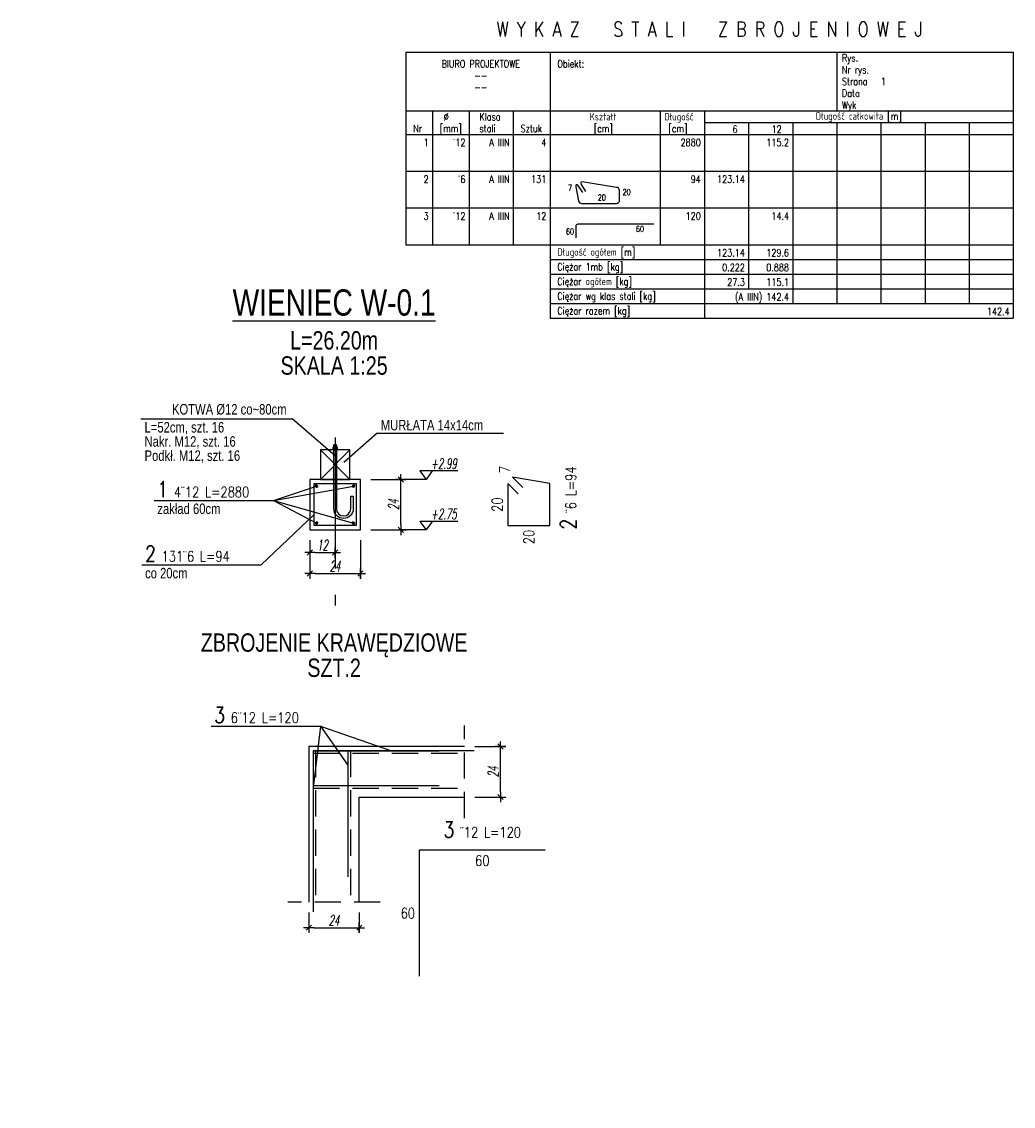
# Model space of a CAD drawing. Header units: inches. Extents: x 131381 to 169136, y -2182 to 5164.
# Tile 3 of 3: x 164417 to 169136, y 0 to 5164. Entities that reach past the tile are written whole.
import ezdxf
from ezdxf.enums import TextEntityAlignment as Align
from ezdxf.lldxf.tags import DXFTag

# ---------------------------------------------------------------- set-up
doc = ezdxf.new("R2010")
doc.units = ezdxf.units.IN
doc.header["$LTSCALE"] = 500
doc.header["$MEASUREMENT"] = 0
doc.header["$PDMODE"] = 35
doc.linetypes.add('CENTER', pattern=[2, 1.25, -0.25, 0.25, -0.25])
doc.linetypes.add('DASHED2', pattern=[0.375, 0.25, -0.125])
for name, color, linetype in [('K-DREWNO', 15, 'CENTER2'), ('K-OSIE', 1, 'CENTER'), ('K-SC_KON', 2, 'Continuous'), ('k-SRUBY', 3, 'Continuous'), ('K-WYMIARY', 7, 'Continuous'), ('K-ZBROJ_06', 101, 'Continuous'), ('K-ZBROJ_12', 161, 'Continuous'), ('N-20', 254, 'Continuous'), ('N-35', 101, 'Continuous'), ('N-50', 4, 'Continuous'), ('N-RZEDNA-20', 7, 'Continuous'), ('POMOCNICZE', 8, 'DASHED2'), ('S-25', 71, 'Continuous'), ('S-25-O', 71, 'Continuous'), ('ZBROJA_NIEZLICZAC', 9, 'Continuous'), ('ZBROJA_PRET', 4, 'Continuous'), ('ZBROJA_RZUTPR', 201, 'Continuous'), ('ZBROJA_RZUTPR1', 9, 'Continuous'), ('ZBROJA_ZESTAWIENIE', 62, 'Continuous'), ('ZBROJA_ZESTAWIENIE1', 252, 'Continuous'), ('ZBROJA_ZESTAWIENIE2', 30, 'Continuous'), ('ZBROJA_ZESTAWIENIE3', 141, 'Continuous'), ('ZBROJA_ZESTAWIENIE4', 210, 'Continuous'), ('ZBROJA_ZLICZAC', 7, 'Continuous')]:
    doc.layers.add(name, color=color, linetype=linetype)
doc.styles.add('ROMANS', font='txt')
doc.styles.add('STYL_ZBROJA', font='Romanszb.shx', dxfattribs={"width": 0.8})
doc.styles.add('WYM1', font='romans.shx', dxfattribs={"width": 0.6, "oblique": 10})
doc.styles.add('WYMIARY', font='ROMANS.SHX', dxfattribs={"width": 0.6, "oblique": 10})
tags = doc.linetypes.add('CENTER2', pattern=[1.125, 0.75, -0.125, 0.125, -0.125]).pattern_tags.tags
tags[10:11] = [DXFTag(74, 4), DXFTag(75, 0), DXFTag(340, '0'), DXFTag(46, 1.0), DXFTag(50, 0.0), DXFTag(44, 0.0), DXFTag(45, 0.0)]
tags[8:9] = [DXFTag(74, 4), DXFTag(75, 0), DXFTag(340, '0'), DXFTag(46, 1.0), DXFTag(50, 0.0), DXFTag(44, 0.0), DXFTag(45, 0.0)]
tags[6:7] = [DXFTag(74, 4), DXFTag(75, 0), DXFTag(340, '0'), DXFTag(46, 1.0), DXFTag(50, 0.0), DXFTag(44, 0.0), DXFTag(45, 0.0)]
tags[4:5] = [DXFTag(74, 4), DXFTag(75, 0), DXFTag(340, '0'), DXFTag(46, 1.0), DXFTag(50, 0.0), DXFTag(44, 0.0), DXFTag(45, 0.0)]
doc.dimstyles.new('CM25', dxfattribs={"dimscale": 25, "dimtxt": 2, "dimasz": 1, "dimexe": 1, "dimexo": 2, "dimgap": 0.4, "dimtad": 1, "dimdec": 5, "dimlfac": 0.1, "dimrnd": 0.5, "dimdsep": 46, "dimtxsty": 'WYMIARY', "dimblk": 'A', "dimblk1": 'A', "dimblk2": 'A', "dimsah": 1, "dimcen": 0, "dimdle": 1, "dimclrd": 253, "dimclre": 251, "dimclrt": 30, "dimaunit": 1, "dimadec": 0, "dimazin": 0, "dimtfac": 1, "dimtdec": 5, "dimtix": 1, "dimtmove": 2, "dimatfit": 3, "dimldrblk": 'A', "dimfxl": 1, "dimtvp": 0.5, "dimtolj": 1, "dimarcsym": 0})
doc.dimstyles.new('S50CM--', dxfattribs={"dimscale": 50, "dimtxt": 2, "dimasz": 2, "dimexe": 0, "dimexo": 0, "dimgap": 2, "dimtad": 1, "dimlfac": 0.001, "dimrnd": 0.001, "dimzin": 0, "dimdsep": 46, "dimtxsty": 'WYMIARY', "dimblk1": 'OBLIQUE', "dimblk2": 'OBLIQUE', "dimsah": 1, "dimcen": 0, "dimse1": 1, "dimse2": 1, "dimsd1": 1, "dimsd2": 1, "dimclrd": 7, "dimclre": 7, "dimclrt": 71, "dimadec": 0, "dimazin": 0, "dimtfac": 0.1, "dimtix": 1, "dimtofl": 0, "dimtmove": 0, "dimatfit": 3, "dimldrblk": 'NONE', "dimfxl": 0, "dimtolj": 1, "dimarcsym": 0})

# ---------------------------------------------------------------- blocks, each defined once
blk = doc.blocks.new('*D57')
at = {"layer": 'Defpoints', "color": 0, "transparency": 16777216}
for p in [(166221, 2985), (166311.6, 2985), (134101.5, 0)]:
    blk.add_point(p, dxfattribs=at)
at = {"layer": 'K-WYMIARY', "color": 71, "transparency": 16777216, "insert": (166425.7, 3060), "char_height": 50, "attachment_point": 5, "style": 'WYM1'}
blk.add_mtext('\\A1;+2.99', dxfattribs=at)
blk = doc.blocks.new('_NONE')
blk = doc.blocks.new('_Oblique')
at = {"color": 0, "linetype": 'ByBlock', "lineweight": -2}
blk.add_line((-0.5, -0.5), (0.5, 0.5), dxfattribs=at)
blk = doc.blocks.new('A')
at = {"color": 253}
for p, q in [((-1, 0), (1, 0)), ((0, -1), (0, 1))]:
    blk.add_line(p, q, dxfattribs=at)
at = {"color": 252}
blk.add_line((-0.5, -0.5), (0.5, 0.5), dxfattribs=at)
blk = doc.blocks.new('*D58')
at = {"layer": 'Defpoints', "color": 0, "transparency": 16777216}
for p in [(165788.6, 2745), (165908.6, 2709.5), (165908.6, 2636.4)]:
    blk.add_point(p, dxfattribs=at)
at = {"layer": 'K-WYMIARY', "color": 251, "lineweight": -2, "transparency": 16777216}
for p, q in [((165788.6, 2695), (165788.6, 2611.4)), ((165908.6, 2659.5), (165908.6, 2611.4))]:
    blk.add_line(p, q, dxfattribs=at)
at = {"layer": 'K-WYMIARY', "color": 253, "lineweight": -2, "transparency": 16777216}
blk.add_line((165813.6, 2636.4), (165883.6, 2636.4), dxfattribs=at)
at = {"layer": 'K-WYMIARY', "color": 253, "lineweight": -2, "transparency": 16777216, "xscale": 25, "yscale": 25, "zscale": 25, "rotation": 180}
blk.add_blockref('A', (165788.6, 2636.4), dxfattribs=at)
at = {"layer": 'K-WYMIARY', "color": 253, "lineweight": -2, "transparency": 16777216, "xscale": 25, "yscale": 25, "zscale": 25}
blk.add_blockref('A', (165908.6, 2636.4), dxfattribs=at)
at = {"layer": 'K-WYMIARY', "color": 30, "transparency": 16777216, "insert": (165848.6, 2671.4), "char_height": 50, "attachment_point": 5, "style": 'WYMIARY'}
blk.add_mtext('\\A1;12', dxfattribs=at)
blk = doc.blocks.new('*D59')
at = {"layer": 'Defpoints', "color": 0, "transparency": 16777216}
for p in [(165788.6, 2745), (166028.6, 2745), (166028.6, 2536.4)]:
    blk.add_point(p, dxfattribs=at)
at = {"layer": 'K-WYMIARY', "color": 251, "lineweight": -2, "transparency": 16777216}
for p, q in [((165788.6, 2695), (165788.6, 2511.4)), ((166028.6, 2695), (166028.6, 2511.4))]:
    blk.add_line(p, q, dxfattribs=at)
at = {"layer": 'K-WYMIARY', "color": 253, "lineweight": -2, "transparency": 16777216}
blk.add_line((165813.6, 2536.4), (166003.6, 2536.4), dxfattribs=at)
at = {"layer": 'K-WYMIARY', "color": 253, "lineweight": -2, "transparency": 16777216, "xscale": 25, "yscale": 25, "zscale": 25, "rotation": 180}
blk.add_blockref('A', (165788.6, 2536.4), dxfattribs=at)
at = {"layer": 'K-WYMIARY', "color": 253, "lineweight": -2, "transparency": 16777216, "xscale": 25, "yscale": 25, "zscale": 25}
blk.add_blockref('A', (166028.6, 2536.4), dxfattribs=at)
at = {"layer": 'K-WYMIARY', "color": 30, "transparency": 16777216, "insert": (165908.6, 2571.4), "char_height": 50, "attachment_point": 5, "style": 'WYMIARY'}
blk.add_mtext('\\A1;24', dxfattribs=at)
blk = doc.blocks.new('*D60')
at = {"layer": 'Defpoints', "color": 0, "transparency": 16777216}
for p in [(166028.6, 2985), (166221, 2985), (166028.6, 2745)]:
    blk.add_point(p, dxfattribs=at)
at = {"layer": 'K-WYMIARY', "color": 251, "lineweight": -2, "transparency": 16777216}
for p, q in [((166078.6, 2985), (166246, 2985)), ((166078.6, 2745), (166246, 2745))]:
    blk.add_line(p, q, dxfattribs=at)
at = {"layer": 'K-WYMIARY', "color": 253, "lineweight": -2, "transparency": 16777216}
blk.add_line((166221, 2770), (166221, 2960), dxfattribs=at)
at = {"layer": 'K-WYMIARY', "color": 253, "lineweight": -2, "transparency": 16777216, "xscale": 25, "yscale": 25, "zscale": 25}
for p, rotation in [((166221, 2985), 90), ((166221, 2745), 270)]:
    blk.add_blockref('A', p, dxfattribs=dict(at, rotation=rotation))
at = {"layer": 'K-WYMIARY', "color": 30, "transparency": 16777216, "insert": (166186, 2865), "char_height": 50, "attachment_point": 5, "rotation": 90, "style": 'WYMIARY'}
blk.add_mtext('\\A1;24', dxfattribs=at)
blk = doc.blocks.new('Z1')
h = blk.add_hatch()
h.set_pattern_fill('ANSI31', color=256, scale=0.5, style=0)
h.paths.add_polyline_path([(0.5, 0, 1), (-0.5, 0, 1)])
blk = doc.blocks.new('*D61')
at = {"layer": 'Defpoints', "color": 0, "transparency": 16777216}
for p in [(166523.6, 1712.7), (166695.6, 1712.7), (166523.6, 1472.7)]:
    blk.add_point(p, dxfattribs=at)
at = {"layer": 'K-WYMIARY', "color": 251, "lineweight": -2, "transparency": 16777216}
for p, q in [((166573.6, 1712.7), (166720.6, 1712.7)), ((166573.6, 1472.7), (166720.6, 1472.7))]:
    blk.add_line(p, q, dxfattribs=at)
at = {"layer": 'K-WYMIARY', "color": 253, "lineweight": -2, "transparency": 16777216}
blk.add_line((166695.6, 1497.7), (166695.6, 1687.7), dxfattribs=at)
at = {"layer": 'K-WYMIARY', "color": 253, "lineweight": -2, "transparency": 16777216, "xscale": 25, "yscale": 25, "zscale": 25}
for p, rotation in [((166695.6, 1712.7), 90), ((166695.6, 1472.7), 270)]:
    blk.add_blockref('A', p, dxfattribs=dict(at, rotation=rotation))
at = {"layer": 'K-WYMIARY', "color": 30, "transparency": 16777216, "insert": (166660.6, 1592.7), "char_height": 50, "attachment_point": 5, "rotation": 90, "style": 'WYMIARY'}
blk.add_mtext('\\A1;24', dxfattribs=at)
blk = doc.blocks.new('*D62')
at = {"layer": 'Defpoints', "color": 0, "transparency": 16777216}
for p in [(165783.6, 972.7), (166023.6, 972.7), (166023.6, 850.4)]:
    blk.add_point(p, dxfattribs=at)
at = {"layer": 'K-WYMIARY', "color": 251, "lineweight": -2, "transparency": 16777216}
for p, q in [((165783.6, 922.7), (165783.6, 825.4)), ((166023.6, 922.7), (166023.6, 825.4))]:
    blk.add_line(p, q, dxfattribs=at)
at = {"layer": 'K-WYMIARY', "color": 253, "lineweight": -2, "transparency": 16777216}
blk.add_line((165808.6, 850.4), (165998.6, 850.4), dxfattribs=at)
at = {"layer": 'K-WYMIARY', "color": 253, "lineweight": -2, "transparency": 16777216, "xscale": 25, "yscale": 25, "zscale": 25, "rotation": 180}
blk.add_blockref('A', (165783.6, 850.4), dxfattribs=at)
at = {"layer": 'K-WYMIARY', "color": 253, "lineweight": -2, "transparency": 16777216, "xscale": 25, "yscale": 25, "zscale": 25}
blk.add_blockref('A', (166023.6, 850.4), dxfattribs=at)
at = {"layer": 'K-WYMIARY', "color": 30, "transparency": 16777216, "insert": (165903.6, 885.4), "char_height": 50, "attachment_point": 5, "style": 'WYMIARY'}
blk.add_mtext('\\A1;24', dxfattribs=at)
blk = doc.blocks.new('_zestawienie')
at = {"layer": 'ZBROJA_ZESTAWIENIE'}
for p, q in [((0, 0), (2891, 0)), ((0, 0), (0, -280)), ((686, 0), (686, -280)), ((2051, 0), (2051, -280)), ((2891, 0), (2891, -280)), ((0, -280), (2891, -280)), ((0, -280), (0, -336)), ((126, -280), (126, -336)), ((301, -280), (301, -336)), ((511, -280), (511, -336)), ((686, -280), (686, -336)), ((1211, -280), (1211, -336)), ((1421, -280), (1421, -336)), ((2891, -280), (2891, -392)), ((0, -336), (0, -392)), ((126, -336), (126, -392)), ((301, -336), (301, -392)), ((511, -336), (511, -392)), ((686, -336), (686, -392)), ((1211, -336), (1211, -392)), ((1421, -336), (1421, -392)), ((1631, -336), (1631, -392)), ((1841, -336), (1841, -392)), ((2051, -336), (2051, -392)), ((2261, -336), (2261, -392)), ((2471, -336), (2471, -392)), ((2681, -336), (2681, -392)), ((2891, -336), (2891, -392)), ((0, -392), (2891, -392)), ((0, -392), (0, -567)), ((126, -392), (126, -567)), ((301, -392), (301, -567)), ((511, -392), (511, -567)), ((686, -392), (686, -567)), ((1211, -392), (1211, -567)), ((1421, -392), (1421, -567)), ((1631, -392), (1631, -567)), ((1841, -392), (1841, -567)), ((2051, -392), (2051, -567)), ((2261, -392), (2261, -567)), ((2471, -392), (2471, -567)), ((2681, -392), (2681, -567)), ((2891, -392), (2891, -567)), ((0, -567), (0, -742)), ((126, -567), (126, -742)), ((301, -567), (301, -742)), ((511, -567), (511, -742)), ((686, -567), (686, -742)), ((1211, -567), (1211, -742)), ((1421, -567), (1421, -742)), ((1631, -567), (1631, -742)), ((1841, -567), (1841, -742)), ((2051, -567), (2051, -742)), ((2261, -567), (2261, -742)), ((2471, -567), (2471, -742)), ((2681, -567), (2681, -742)), ((2891, -567), (2891, -742)), ((0, -742), (0, -917)), ((126, -742), (126, -917)), ((301, -742), (301, -917)), ((511, -742), (511, -917)), ((686, -742), (686, -917)), ((1211, -742), (1211, -917)), ((1421, -742), (1421, -917)), ((1631, -742), (1631, -917)), ((1841, -742), (1841, -917)), ((2051, -742), (2051, -917)), ((2261, -742), (2261, -917)), ((2471, -742), (2471, -917)), ((2681, -742), (2681, -917)), ((2891, -742), (2891, -917)), ((0, -917), (2891, -917)), ((686, -917), (686, -1267)), ((1421, -917), (1421, -1267)), ((1631, -917), (1631, -1127)), ((1841, -917), (1841, -1127)), ((2051, -917), (2051, -1197)), ((2261, -917), (2261, -1197)), ((2471, -917), (2471, -1197)), ((2681, -917), (2681, -1197)), ((2891, -917), (2891, -1197)), ((2891, -917), (2891, -1197)), ((1841, -1127), (1841, -1197)), ((2891, -1197), (2891, -1267)), ((686, -1267), (2891, -1267))]:
    blk.add_line(p, q, dxfattribs=at)
at = {"layer": 'ZBROJA_ZESTAWIENIE1'}
for p, q in [((1421, -336), (2891, -336)), ((0, -567), (2891, -567)), ((0, -742), (2891, -742)), ((686, -987), (2891, -987)), ((686, -1057), (2891, -1057)), ((686, -1127), (2891, -1127)), ((686, -1197), (2891, -1197))]:
    blk.add_line(p, q, dxfattribs=at)
at = {"layer": 'ZBROJA_ZESTAWIENIE3'}
for points in [[(842.45, -669.2), (819, -633.85, 1.0532259), (809.55, -640.85), (821.1, -708.4, 0.3818278), (836.5, -720.65), (1001.7, -720.65, 0.4208106), (1017.1, -704.9), (1017.1, -659.4, 0.4142136), (1001.7, -644), (838.95, -618.1, 0.641399), (832.65, -627.55), (855.05, -664.3)], [(810.25, -883.75), (810.25, -828.8, -0.4142136), (820.75, -818.3), (1179.5, -818.3)]]:
    blk.add_lwpolyline(points, format="xyb", dxfattribs=at)
at = {"layer": 'ZBROJA_ZESTAWIENIE2', "style": 'STYL_ZBROJA', "width": 0.8}
for s, p in [('BIURO PROJEKTOWE', (357, -84)), ('--', (357, -140)), ('--', (357, -196))]:
    blk.add_text(s, height=35, dxfattribs=at).set_placement(p, align=Align.BOTTOM_CENTER)
for s, p in [('Obiekt:', (721, -84)), ('Rys. ', (2075.5, -56)), ('Nr rys. ', (2075.5, -112)), ('Strona ', (2075.5, -168)), ('1', (2261, -168)), ('Data ', (2075.5, -224)), ('Wyk ', (2075.5, -280)), (' %%c', (161, -336)), ('Klasa', (350, -336)), ('Kształt', (875, -336)), (' Długość', (1211, -336)), ('Nr', (35, -392)), ('[mm]', (161, -392)), ('stali', (350, -392)), ('Sztuk', (546, -392)), (' [cm]', (875, -392)), ('  [cm]', (1211, -392)), ('Długość ogółem [m]', (721, -980)), ('Ciężar 1mb [kg]', (721, -1050)), ('Ciężar ogółem [kg]', (721, -1120)), ('Ciężar wg klas stali [kg]', (721, -1190)), ('Ciężar razem [kg]', (721, -1260))]:
    blk.add_text(s, height=35, dxfattribs=at).set_placement(p, align=Align.BOTTOM_LEFT)
for s, height, p in [('Długość całkowita [m]', 35, (2156, -322)), ('20', 28, (932.75, -706.3))]:
    blk.add_text(s, height=height, dxfattribs=at).set_placement(p, align=Align.CENTER)
for s, p in [('6', (1578.5, -385)), ('12', (1788.5, -385)), ('1', (108.5, -448)), ('¨12', (283.5, -448)), ('A IIIN', (493.5, -448)), ('4', (668.5, -448)), ('2880', (1403.5, -448)), ('115.2', (1823.5, -448)), ('2', (108.5, -623)), ('¨6', (283.5, -623)), ('A IIIN', (493.5, -623)), ('131', (668.5, -623)), ('94', (1403.5, -623)), ('123.14', (1613.5, -623)), ('3', (108.5, -798)), ('¨12', (283.5, -798)), ('A IIIN', (493.5, -798)), ('12', (668.5, -798)), ('120', (1403.5, -798)), ('14.4', (1823.5, -798)), ('123.14', (1613.5, -973)), ('129.6', (1823.5, -973)), ('0.222', (1613.5, -1043)), ('0.888', (1823.5, -1043)), ('27.3', (1613.5, -1113)), ('115.1', (1823.5, -1113)), ('(A IIIN) 142.4', (1823.5, -1183)), ('142.4', (2873.5, -1253))]:
    blk.add_text(s, height=35, dxfattribs=at).set_placement(p, align=Align.RIGHT)
for s, p in [('7', (790.65, -669.2)), ('60', (1133.3, -864.5))]:
    blk.add_text(s, height=28, dxfattribs=at).set_placement(p, align=Align.BOTTOM_RIGHT)
blk.add_text('20', height=28, dxfattribs=at).set_placement((1031.8, -666.75), align=Align.MIDDLE_LEFT)
blk.add_text('60', height=28, dxfattribs=at).set_placement((800.45, -854.35), align=Align.MIDDLE_RIGHT)
at = {"layer": 'ZBROJA_ZESTAWIENIE4', "style": 'STYL_ZBROJA', "width": 0.8}
blk.add_text('W Y K A Z   S T A L I   Z B R O J E N I O W E J', height=70, dxfattribs=at).set_placement((1445.5, 73.5), align=Align.CENTER)
blk = doc.blocks.new('*D63')
at = {"layer": 'Defpoints', "color": 0, "transparency": 16777216}
for p in [(166221, 2745), (166311, 2745), (134101.5, 0)]:
    blk.add_point(p, dxfattribs=at)
at = {"layer": 'K-WYMIARY', "color": 71, "transparency": 16777216, "insert": (166425.7, 2820), "char_height": 50, "attachment_point": 5, "style": 'WYM1'}
blk.add_mtext('\\A1;+2.75', dxfattribs=at)

msp = doc.modelspace()

# ---------------------------------------------------------------- linework, layer by layer
at = {"layer": 'K-DREWNO'}
for p, q in [((165978.616465, 3125), (165838.616465, 2985)), ((165838.616465, 3125), (165978.616465, 2985))]:
    msp.add_line(p, q, dxfattribs=at)
msp.add_lwpolyline([(165978.616465, 3125), (165838.616465, 3125), (165838.616465, 2985), (165978.616465, 2985)], close=True, dxfattribs=at)
at = {"layer": 'K-OSIE'}
msp.add_line((165908.616465, 3185), (165908.616465, 2385), dxfattribs=at)
at = {"layer": 'K-SC_KON'}
msp.add_lwpolyline([(166028.616465, 2985), (165788.616465, 2985), (165788.616465, 2745), (166028.616465, 2745), (166028.616465, 2985)], close=True, dxfattribs=at)
for points in [[(166523.616465, 1712.655953), (165783.616465, 1712.655953), (165783.616465, 972.655953)], [(166023.616465, 972.655953), (166023.616465, 1472.655953), (166523.616465, 1472.655953)]]:
    msp.add_lwpolyline(points, dxfattribs=at)
at = {"layer": 'k-SRUBY'}
for points in [[(165920.616465, 3125), (165896.616465, 3125), (165896.616465, 3127.5), (165920.616465, 3127.5), (165920.616465, 3125)], [(165918.541465, 3128.164849), (165916.060215, 3127.5), (165901.172715, 3127.5), (165898.691465, 3128.164849), (165898.691465, 3137.635151), (165901.172715, 3138.3), (165916.060215, 3138.3), (165918.541465, 3137.635151), (165918.541465, 3128.164849), (165916.060215, 3127.5), (165913.578965, 3128.164849), (165913.578965, 3137.635151), (165908.616465, 3138.3), (165903.653965, 3137.635151), (165903.653965, 3128.164849), (165901.172715, 3127.5), (165898.691465, 3128.164849), (165898.691465, 3137.635151), (165901.172715, 3138.3), (165903.653965, 3137.635151), (165903.653965, 3128.164849), (165908.616465, 3127.5), (165913.578965, 3128.164849), (165913.578965, 3137.635151), (165916.060215, 3138.3), (165918.541465, 3137.635151), (165918.541465, 3128.164849)], [(165914.616465, 3149.4), (165902.616465, 3149.4), (165903.216465, 3150), (165914.016465, 3150), (165914.616465, 3149.4), (165914.616465, 3138.3), (165914.016465, 3138.3), (165914.016465, 3150), (165903.216465, 3150), (165903.216465, 3138.3), (165902.616465, 3138.3), (165902.616465, 3149.4), (165914.616465, 3149.4)]]:
    msp.add_lwpolyline(points, dxfattribs=at)
msp.add_lwpolyline([(165982.616465, 2845), (165982.616465, 2905), (165994.616465, 2905), (165994.616465, 2845, -1), (165902.616465, 2845), (165902.616465, 3125), (165914.616465, 3125), (165914.616465, 2845, 1)], format="xyb", close=True, dxfattribs=at)
at = {"layer": 'K-ZBROJ_06'}
msp.add_lwpolyline([(166008.616465, 2765), (165808.616465, 2765), (165808.616465, 2965), (166008.616465, 2965)], close=True, dxfattribs=at)
at = {"layer": 'K-ZBROJ_12'}
for points in [[(166403.616465, 1692.655953), (165803.616465, 1692.655953), (165803.616465, 1092.655953)], [(166569.616465, 1692.655953), (165969.616465, 1692.655953), (165969.616465, 1092.655953)], [(166403.616465, 1526.655953), (165803.616465, 1526.655953), (165803.616465, 926.655953)]]:
    msp.add_lwpolyline(points, dxfattribs=at)
at = {"layer": 'N-20', "ltscale": 0.06}
for p, q in [((165908.616465, 3096.804597), (165704.530605, 3273.760007)), ((166109.099756, 3205.794846), (165950.565336, 3065.214569))]:
    msp.add_line(p, q, dxfattribs=at)
at = {"layer": 'N-20'}
for p, q in [((165615.605428, 2885.096589), (165820.616465, 2953)), ((165615.605428, 2885.096589), (165996.616465, 2953)), ((165615.605428, 2885.096589), (165996.616465, 2777)), ((165615.605428, 2885.096589), (165820.616465, 2777)), ((165557.101122, 2578.661948), (165808.616465, 2817.947507)), ((165839.28701, 1810.719882), (165803.616465, 1516.655953)), ((165839.28701, 1810.719882), (165969.616465, 1624.000939)), ((165839.28701, 1810.719882), (166177.309748, 1692.655953))]:
    msp.add_line(p, q, dxfattribs=at)
at = {"layer": 'N-RZEDNA-20'}
for points in [[(166371.007792, 3025), (166341.007792, 2985), (166281.007792, 2985), (166221.007792, 2985)], [(166492.264863, 3025), (166371.007792, 3025), (166311.007792, 3025), (166341.007792, 2985)], [(166371.007792, 2785), (166341.007792, 2745), (166281.007792, 2745), (166221.007792, 2745)], [(166492.264863, 2785), (166371.007792, 2785), (166311.007792, 2785), (166341.007792, 2745)]]:
    msp.add_lwpolyline(points, dxfattribs=at)
at = {"layer": 'POMOCNICZE'}
for p, q in [((166523.616465, 1372.655953), (166523.616465, 1812.655953)), ((165803.616465, 1680.655953), (166523.616465, 1680.655953)), ((165815.616465, 1692.655953), (165815.616465, 972.655953)), ((165981.616465, 1692.655953), (165981.616465, 972.655953)), ((165803.616465, 1514.655953), (166523.616465, 1514.655953)), ((166123.616465, 972.655953), (165683.616465, 972.655953))]:
    msp.add_line(p, q, dxfattribs=at)
at = {"layer": 'S-25'}
for p, q in [((164983.355444, 3273.760007), (165704.530605, 3273.760007)), ((166109.099756, 3205.794846), (166709.92898, 3205.794846)), ((165047.332942, 2885.096589), (165615.605428, 2885.096589)), ((164988.828636, 2578.661948), (165557.101122, 2578.661948)), ((165317.808577, 1810.719882), (165839.28701, 1810.719882))]:
    msp.add_line(p, q, dxfattribs=at)
at = {"layer": 'ZBROJA_PRET'}
for p, q in [((165808.616465, 2765), (165808.616465, 2965)), ((165803.616465, 1692.655953), (166403.616465, 1692.655953))]:
    msp.add_line(p, q, dxfattribs=at)
at = {"layer": 'ZBROJA_RZUTPR'}
for points in [[(166779.589931, 2915.502525), (166730.092456, 2965), (166730.092456, 2765, 0.4142135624), (166730.092556, 2764.9999), (166930.092556, 2764.9999, 0.4142135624), (166930.092656, 2765), (166930.092656, 2965, 0.4142135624), (166930.092556, 2965.0001), (166752.827161, 2996.256772), (166802.324636, 2946.759297)], [(166908.825126, 1219.693065), (166308.825127, 1219.693065, 0.4142135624), (166308.825126, 1219.693064), (166308.825126, 619.693065)]]:
    msp.add_lwpolyline(points, format="xyb", dxfattribs=at)

# ---------------------------------------------------------------- block references
at = {"layer": 'K-ZBROJ_12', "yscale": 11.9999999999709, "zscale": 10}
for p, xscale in [((165820.616465, 2953), 12), ((165996.616465, 2953), -12)]:
    msp.add_blockref('Z1', p, dxfattribs=dict(at, xscale=xscale))
at = {"layer": 'K-ZBROJ_12', "yscale": 11.9999999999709, "zscale": 10, "rotation": 180}
for p, xscale in [((165820.616465, 2777), -12), ((165996.616465, 2777), 12)]:
    msp.add_blockref('Z1', p, dxfattribs=dict(at, xscale=xscale))
at = {"layer": 'ZBROJA_ZESTAWIENIE'}
msp.add_blockref('_zestawienie', (166245.159625, 5019.471311), dxfattribs=at)

# ---------------------------------------------------------------- texts
at = {"layer": 'N-35', "linetype": 'Continuous', "style": 'ROMANS', "width": 0.8}
for s, p in [('L=26.20m', (165903.616465, 3577.102075)), ('SKALA 1:25', (165903.616465, 3457.102075)), ('ZBROJENIE KRAWĘDZIOWE', (165903.616465, 2138.08628)), ('SZT.2', (165903.616465, 2018.08628))]:
    msp.add_text(s, height=87.5, dxfattribs=at).set_placement(p, align=Align.BOTTOM_CENTER)
at = {"layer": 'N-50', "style": 'ROMANS', "width": 0.8}
msp.add_text('%%UWIENIEC W-0.1', height=125, dxfattribs=at).set_placement((165903.616465, 3727.102075), align=Align.BOTTOM_CENTER)
at = {"layer": 'S-25', "style": 'ROMANS', "width": 0.8}
msp.add_text('KOTWA %%C12 co~80cm', height=50, rotation=359.999999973, dxfattribs=at).set_placement((165677.387145, 3293.760007), align=Align.RIGHT)
for s, p in [('MURŁATA 14x14cm', (166125.759834, 3218.294846)), ('zakład 60cm', (165062.403656, 2820.096589)), ('co 20cm', (165003.89935, 2513.661948))]:
    msp.add_text(s, height=50, rotation=0.000000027, dxfattribs=at).set_placement(p)
at = {"layer": 'S-25-O', "style": 'ROMANS', "width": 0.8}
for s, p in [('L=52cm, szt. 16', (165001.478998, 3208.090946)), ('Nakr. M12, szt. 16', (165001.478998, 3140.5541)), ('Podkł. M12, szt. 16', (165001.478998, 3073.017255))]:
    msp.add_text(s, height=50, dxfattribs=at).set_placement(p)
at = {"layer": 'ZBROJA_NIEZLICZAC', "insert": (167055.092456, 2896.411058), "char_height": 0.2, "attachment_point": 8, "rotation": 90, "style": 'STYL_ZBROJA'}
msp.add_mtext('\\H75;\\C101;\\H50;\\C256;\\H75;\\C101;2\\H50;\\C256; ¨6 L=94', dxfattribs=at)
at = {"layer": 'ZBROJA_NIEZLICZAC', "insert": (166608.825126, 1279.693065), "char_height": 0.2, "attachment_point": 8, "style": 'STYL_ZBROJA'}
msp.add_mtext('\\H75;\\C101;\\H50;\\C256;\\H75;\\C101;3\\H50;\\C256; ¨12 L=120', dxfattribs=at)
at = {"layer": 'ZBROJA_RZUTPR1', "style": 'STYL_ZBROJA', "width": 0.8}
msp.add_text('7', height=50, rotation=90, dxfattribs=at).set_placement((166715.092456, 3015), align=Align.MIDDLE_LEFT)
msp.add_text('20', height=50, rotation=90, dxfattribs=at).set_placement((166680.092456, 2865), align=Align.MIDDLE)
msp.add_text('20', height=50, rotation=90, dxfattribs=at).set_placement((166830.092456, 2745), align=Align.MIDDLE_RIGHT)
msp.add_text('60', height=50, dxfattribs=at).set_placement((166608.825126, 1169.693065), align=Align.MIDDLE)
msp.add_text('60', height=50, dxfattribs=at).set_placement((166288.825126, 919.693065), align=Align.MIDDLE_RIGHT)
at = {"layer": 'ZBROJA_ZLICZAC', "char_height": 0.2, "attachment_point": 7, "style": 'STYL_ZBROJA'}
for s, insert in [('\\H75;\\C101;\\H50;\\C256;\\H75;\\C101;1\\H50;\\C256; 4¨12 L=2880', (165062.403656, 2900.096589)), ('\\H75;\\C101;\\H50;\\C256;\\H75;\\C101;2\\H50;\\C256; 131¨6 L=94', (165003.89935, 2593.661948)), ('\\H75;\\C101;\\H50;\\C256;\\H75;\\C101;3\\H50;\\C256; 6¨12 L=120', (165332.879291, 1825.719882))]:
    msp.add_mtext(s, dxfattribs=dict(at, insert=insert))

# ---------------------------------------------------------------- dimensions: what is measured, and where the dimension line sits
at = {"layer": 'K-WYMIARY'}
for feature_location, offset, picture, middle in [((166221.007791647, 2985), (90.6297392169, 0.0000000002), '*D57', (166425.6696056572, 3060.0000000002)), ((166221.007791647, 2744.9999999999), (90, 0.0000000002), '*D63', (166425.6696056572, 2820.0000000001))]:
    dim = msp.add_ordinate_dim(feature_location=feature_location, offset=offset, dtype=0, origin=(134101.5277543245, 0), dimstyle='S50CM--', override={"dimscale": 25, "dimpost": '+<>', "dimtxsty": 'WYM1'}, dxfattribs=at)
    dim.commit()
    dim.dimension.update_dxf_attribs({"geometry": picture, "text_midpoint": middle})
for base, p1, p2, picture, middle in [((166221.007792, 2985), (166028.616465, 2745), (166028.616465, 2985), '*D60', (166186.007792, 2865)), ((166695.594235, 1712.655953), (166523.616465, 1472.655953), (166523.616465, 1712.655953), '*D61', (166660.594235, 1592.655953))]:
    dim = msp.add_linear_dim(base=base, p1=p1, p2=p2, angle=90, dimstyle='CM25', dxfattribs=at)
    dim.commit()
    dim.dimension.update_dxf_attribs({"geometry": picture, "text_midpoint": middle})
for base, p1, p2, picture, middle in [((165908.616465, 2636.381559), (165788.616465, 2745), (165908.616465, 2709.467569), '*D58', (165848.616465, 2671.381559)), ((166028.616465, 2536.381559), (165788.616465, 2745), (166028.616465, 2745), '*D59', (165908.616465, 2571.381559)), ((166023.616465, 850.423581), (165783.616465, 972.655953), (166023.616465, 972.655953), '*D62', (165903.616465, 885.423581))]:
    dim = msp.add_linear_dim(base=base, p1=p1, p2=p2, dimstyle='CM25', dxfattribs=at)
    dim.commit()
    dim.dimension.update_dxf_attribs({"geometry": picture, "text_midpoint": middle})

doc.saveas('drawing.dxf')
